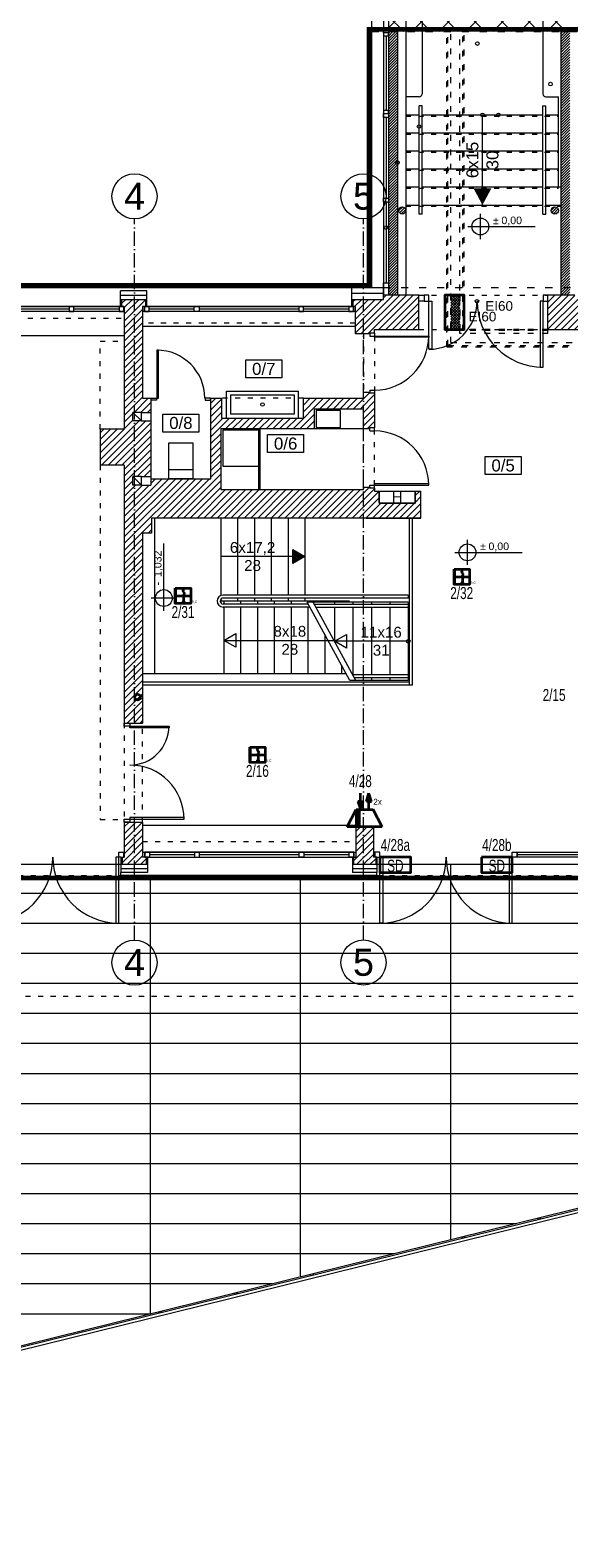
# Model space of a CAD drawing. Header units: millimetres. Extents: x 167773 to 185035, y -114105 to -66770.
# Tile 24 of 114: x 172533 to 173430, y -98207 to -95698. Entities that reach past the tile are written whole.
import ezdxf
from ezdxf.enums import TextEntityAlignment as Align

# ---------------------------------------------------------------- set-up
doc = ezdxf.new("R2010")
doc.units = ezdxf.units.MM
for name, pattern in [('ACAD_ISO03W100', [30, 12, -18]), ('ACAD_ISO10W100', [18, 12, -3, 0, -3]), ('CENTER2', [1.125, 0.75, -0.125, 0.125, -0.125]), ('DASHED', [0.75, 0.5, -0.25]), ('HIDDEN', [9.525, 6.35, -3.175])]:
    doc.linetypes.add(name, pattern=pattern)
doc.layers.get('0').update_dxf_attribs({"lineweight": 9})
for name, color, linetype, lineweight in [('!_ppoz', 24, 'Continuous', 9), ('!obudowa', 14, 'Continuous', 9), ('a-op_leader', 9, 'Continuous', 9), ('a-op_text', 7, 'Continuous', 9), ('a-osie', 20, 'ACAD_ISO10W100', 9), ('b-cienka', 9, 'Continuous', 9), ('b-drzwi', 6, 'Continuous', 9), ('b-działowe', 3, 'Continuous', 9), ('b-izolacja', 8, 'BATTING', 9), ('b-okna', 6, 'Continuous', 9), ('b-przerywana1', 9, 'ACAD_ISO03W100', 9), ('b-widokowa', 7, 'Continuous', 9), ('b-ściany', 2, 'Continuous', 9), ('c-meble', 5, 'Continuous', 9), ('c-wyposazenie', 5, 'Continuous', 9), ('c-wyposażenie', 5, 'Continuous', 9), ('El-koryta_puszki', 1, 'Continuous', 35), ('El_gniazda', 144, 'Continuous', 35), ('EL_Linia SSP', 240, 'Continuous', 35), ('h-hatch', 8, 'Continuous', 9), ('opis text', 7, 'Continuous', 9)]:
    doc.layers.add(name, color=color, linetype=linetype, lineweight=lineweight)
doc.layers.add('!zakres', color=7, linetype='ACAD_ISO03W100', lineweight=60, true_color=0x8a14ff)
doc.layers.add('x-revclouds', color=190, linetype='HIDDEN', lineweight=9, plot=False)
doc.styles.add('Arial', font='arial.ttf')
doc.styles.add('PPAB_100', font='arial.ttf', dxfattribs={"height": 18})
doc.styles.add('PPAB_50', font='arial.ttf', dxfattribs={"height": 8})
doc.linetypes.add('BATTING', pattern='A,0.0001,-0.1,[134,ltypeshp.shx,S=0.1,R=0,X=-0.1,Y=0],-0.2,[134,ltypeshp.shx,S=0.1,R=180,X=0.1,Y=0],-0.1', length=0.4001)
pattern_1 = [(45, (15000, 0), (-5.61266008, 5.61266008), [])]

# ---------------------------------------------------------------- blocks, each defined once
blk = doc.blocks.new('kotapozioma')
for p, q in [((49330.1, 104.4), (49330.1, 134.4)), ((49315.1, 119.4), (49395.1, 119.4))]:
    blk.add_line(p, q)
blk.add_circle((49330.1, 119.4), 10)
at = {"layer": 'opis text', "style": 'PPAB_50'}
for tag, p in [('ZNAK', (49345.1, 119.4)), ('WARTOSC', (49355.1, 119.4))]:
    blk.add_attdef(tag, text='', height=9, dxfattribs=at).set_placement(p, align=Align.BOTTOM_LEFT)
blk = doc.blocks.new('okno_')
at = {"layer": 'b-okna'}
for p, q in [((-166, -4), (-91, -4)), ((-83, -4), (83, -4)), ((91, -4), (166, -4))]:
    blk.add_line(p, q, dxfattribs=at)
for points in [[(-174, -8), (174, -8), (174, 0), (-174, 0)], [(-174, 0), (-166, 0), (-166, -8), (-174, -8)], [(-83, 0), (-91, 0), (-91, -8), (-83, -8)], [(83, 0), (91, 0), (91, -8), (83, -8)], [(166, 0), (174, 0), (174, -8), (166, -8)]]:
    blk.add_lwpolyline(points, close=True, dxfattribs=at)
blk = doc.blocks.new('A$C5690186C')
at = {"layer": 'EL_Linia SSP', "lineweight": 5}
h = blk.add_hatch(color=256, dxfattribs=at)
h.set_gradient(color1=(255, 0, 0), color2=(224, 0, 0), one_color=1, name='INVSPHERICAL')
h.paths.add_polyline_path([(-9.8, 0), (-9.8, 12.8), (-12.8, 12.8), (-12.8, 0)])
h.paths.add_polyline_path([(-9.8, -12.8), (-9.8, 0), (-12.8, 0), (-12.8, -12.8)])
at = {"layer": 'EL_Linia SSP'}
blk.add_hatch(color=256, dxfattribs=at).paths.add_polyline_path([(2, -9.8, 1), (0.1, -9.8, 1)])
for p, q in [((-12.8, 0), (12.8, 0)), ((1.1, -2.1), (1.1, -9.8))]:
    blk.add_line(p, q, dxfattribs=at)
at = {"layer": 'EL_Linia SSP', "color": 1, "linetype": 'Continuous'}
for p, q in [((-0.1, 8.5), (0.1, 9.4)), ((0.1, 7.7), (-0.1, 8.5)), ((0.1, 9.4), (0.7, 10.4)), ((0.6, 7), (0.1, 7.7)), ((1.4, 2.3), (0.4, 1.2)), ((0.7, 6.7), (0.6, 7)), ((0.7, 10.4), (1.8, 11.5)), ((1.1, 6.3), (0.7, 6.7)), ((1.1, 6.3), (1.4, 6)), ((1.4, 6), (1.6, 5.7)), ((2, 3.3), (1.4, 2.3)), ((1.6, 5.7), (2, 5)), ((2, 5), (2.2, 4.2)), ((2.2, 4.2), (2, 3.3))]:
    blk.add_line(p, q, dxfattribs=at)
at = {"layer": 'EL_Linia SSP'}
blk.add_lwpolyline([(-12.8, 12.8), (12.8, 12.8), (12.8, -12.8), (-12.8, -12.8)], close=True, dxfattribs=at)
blk.add_circle((1.1, -9.8), 0.938, dxfattribs=at)
at = {"layer": 'EL_Linia SSP', "color": 1}
blk.add_text('R,C', height=4, dxfattribs=at).set_placement((13.9, -11.8))
blk = doc.blocks.new('A$C1F793472')
at = {"layer": 'EL_Linia SSP'}
h = blk.add_hatch(color=256, dxfattribs=at)
h.set_gradient(color1=(255, 0, 0), color2=(255, 0, 0))
h.paths.add_polyline_path([(5.7, 21.3), (3.6, 28.2), (1.5, 21.3), (3.6, 21.3)])
h = blk.add_hatch(color=256, dxfattribs=at)
h.set_gradient(color1=(255, 0, 0), color2=(255, 0, 0))
h.paths.add_polyline_path([(-4.2, 0), (-4.2, 14.5), (-7.2, 14.5), (-7.2, 0)])
h = blk.add_hatch(color=1, dxfattribs=at)
h.set_gradient(color1=(255, 0, 0), color2=(255, 0, 0))
h.paths.add_polyline_path([(-3.6, 14.5), (-1.5, 21.3), (-3.6, 21.3)])
h.paths.add_polyline_path([(-3.6, 14.5), (-3.6, 21.3), (-5.7, 21.3)])
at = {"layer": 'EL_Linia SSP', "color": 1}
for p, q in [((-3.6, 21.3), (-3.6, 28.2)), ((1.5, 21.3), (3.6, 28.2)), ((5.7, 21.3), (3.6, 28.2)), ((-14.5, 0), (-7.2, 14.5)), ((-7.2, 14.5), (7.2, 14.5)), ((-7.2, 14.5), (-7.2, 0)), ((-3.6, 21.3), (-5.7, 21.3)), ((-5.7, 21.3), (-3.6, 14.5)), ((-4.2, 0), (-4.2, 14.5)), ((-3.6, 21.3), (-1.5, 21.3)), ((-1.5, 21.3), (-3.6, 14.5)), ((3.6, 21.3), (1.5, 21.3)), ((3.6, 14.5), (3.6, 21.3)), ((3.6, 21.3), (5.7, 21.3)), ((14.5, 0), (7.2, 14.5)), ((14.5, 0), (-14.5, 0))]:
    blk.add_line(p, q, dxfattribs=at)
at = {"layer": 'EL_Linia SSP', "color": 1, "linetype": 'CENTER2'}
blk.add_text('2x', height=5, dxfattribs=at).set_placement((7.2, 18.5))

msp = doc.modelspace()

# ---------------------------------------------------------------- hatches: boundary and pattern name
at = {"layer": '!_ppoz'}
h = msp.add_hatch(dxfattribs=at)
h.set_pattern_fill('ANSI31', color=256, style=0)
h.paths.add_polyline_path([(173129.4, -96138.9), (173144.4, -96138.9), (173144.4, -95700.4), (173129.4, -95700.4)])
h = msp.add_hatch(dxfattribs=at)
h.set_pattern_fill('ANSI31', color=256, style=0)
h.paths.add_polyline_path([(173416.4, -96138.9), (173431.4, -96138.9), (173431.4, -95700.4), (173416.4, -95700.4)])
at = {"layer": '!obudowa', "linetype": 'ACAD_ISO03W100', "ltscale": 0.8}
h = msp.add_hatch(dxfattribs=at)
h.set_pattern_fill('ANSI37', color=256, style=0)
h.paths.add_polyline_path([(173248.4, -96138.9), (173233.4, -96138.9), (173233.4, -96195.9), (173248.4, -96195.9)])
at = {"layer": 'b-cienka'}
h = msp.add_hatch(color=256, dxfattribs=at)
h.paths.add_polyline_path([(172990.2, -96574), (172990.4, -96573.9), (172970.5, -96562.4), (172970.5, -96574)])
h.paths.add_polyline_path([(172970.5, -96574), (172970.5, -96585.4), (172990.2, -96574)])
at = {"layer": 'h-hatch'}
h = msp.add_hatch(dxfattribs=at)
h.set_pattern_fill('NET', color=256, scale=10, angle=45, style=0)
h.paths.add_polyline_path([(173101.4, -95700.4), (173459.4, -95700.4), (173459.4, -92763.9), (173457.4, -92763.9), (173457.4, -92319.9), (173187.4, -92319.9), (173187.4, -92304.9), (173133.4, -92304.9), (173133.4, -92301.9), (171357.4, -92301.9), (171357.4, -92304.9), (171303.4, -92304.9), (171303.4, -94284.9), (173101.4, -94284.9)])
h = msp.add_hatch(dxfattribs=at)
h.set_pattern_fill('ANSI31', color=256, style=0)
h.set_pattern_definition([(45, (15004, 0), (-2.24506403, 2.24506403), [])])
h.paths.add_polyline_path([(173146.4, -95997.9, 1), (173158.4, -95997.9, 1)])
h = msp.add_hatch(dxfattribs=at)
h.set_pattern_fill('ANSI31', color=256, style=0)
h.set_pattern_definition([(45, (15001, 0), (-2.24506403, 2.24506403), [])])
h.paths.add_polyline_path([(173400.4, -95997.9, 1), (173412.4, -95997.9, 1)])
h = msp.add_hatch(dxfattribs=at)
h.set_pattern_fill('ANSI31', color=256, scale=2.5, style=0)
h.set_pattern_definition(pattern_1)
h.paths.add_polyline_path([(173179.9, -96138.9), (173121.4, -96138.9), (173121.4, -96145.9), (173070.4, -96145.9), (173070.4, -96157.9), (173071.4, -96157.9), (173074.4, -96157.9), (173074.4, -96203.4), (173098.4, -96203.4), (173098.4, -96201.9), (173106.4, -96201.9), (173106.4, -96195.9), (173179.9, -96195.9)])
h = msp.add_hatch(dxfattribs=at)
h.set_pattern_fill('ANSI31', color=256, scale=2.5, style=0)
h.set_pattern_definition(pattern_1)
h.paths.add_polyline_path([(173487.4, -96157.9), (173491.4, -96157.9), (173491.4, -96145.9), (173439.4, -96145.9), (173439.4, -96138.9), (173394.9, -96138.9), (173394.9, -96195.9), (173455.4, -96195.9), (173455.4, -96815.9), (173548.9, -96815.9, 0.468375), (173554.9, -96810.6), (173554.9, -96796.9), (173574.9, -96796.9), (173574.9, -96768.9), (173521.9, -96768.9), (173521.9, -96776.9), (173521.9, -96790.9), (173507.9, -96790.9), (173507.9, -96776.9), (173507.9, -96768.9), (173487.4, -96768.9)])
h = msp.add_hatch(dxfattribs=at)
h.set_pattern_fill('ANSI31', color=256, scale=2.5, style=0)
h.set_pattern_definition(pattern_1)
h.paths.add_polyline_path([(173113.9, -96464.9), (173106.4, -96464.9), (173106.4, -96459.9), (173098.4, -96459.9), (173098.4, -96458.4), (173087.9, -96458.4), (173087.9, -96462.4), (172850.4, -96462.4), (172850.4, -96361.4), (173005.9, -96361.4), (173005.9, -96328.4), (173087.9, -96328.4), (173087.9, -96361.4), (173098.4, -96361.4), (173098.4, -96359.9), (173106.4, -96359.9), (173106.4, -96301.9), (173098.4, -96301.9), (173098.4, -96300.4), (173087.9, -96300.4), (173087.9, -96310.4), (172987.9, -96310.4), (172987.9, -96343.4), (172851.9, -96343.4), (172851.9, -96310.4), (172833.9, -96310.4), (172833.9, -96444.4), (172733.9, -96444.4), (172733.9, -96454.9), (172718.4, -96454.9), (172704.4, -96454.9), (172704.4, -96440.9), (172718.4, -96440.9), (172733.9, -96440.9), (172733.9, -96347.9), (172718.4, -96347.9), (172704.4, -96347.9), (172704.4, -96333.9), (172718.4, -96333.9), (172733.9, -96333.9), (172733.9, -96327.4), (172733.9, -96310.4), (172720.4, -96310.4), (172720.4, -96157.9), (172725.4, -96157.9), (172725.4, -96145.9), (172685.4, -96145.9), (172685.4, -96157.9), (172689.9, -96157.9), (172689.9, -96361.9), (172649.9, -96361.9), (172649.9, -96421.9), (172689.9, -96421.9), (172689.9, -96850.9), (172720.4, -96850.9), (172720.4, -96534.9), (172735.4, -96534.9), (172735.4, -96509.9), (173183.4, -96509.9), (173183.4, -96464.9), (173173.9, -96464.9), (173173.9, -96484.9), (173113.9, -96484.9)])
h = msp.add_hatch(dxfattribs=at)
h.set_pattern_fill('ANSI31', color=256, scale=2.5, style=0)
h.set_pattern_definition(pattern_1)
h.paths.add_polyline_path([(172720.4, -97015.9), (172689.9, -97015.9), (172689.9, -97073.9), (172686.4, -97073.9), (172686.4, -97085.9), (172726.4, -97085.9), (172726.4, -97073.9), (172720.4, -97073.9)])
h = msp.add_hatch(dxfattribs=at)
h.set_pattern_fill('ANSI31', color=256, scale=2.5, style=0)
h.set_pattern_definition(pattern_1)
h.paths.add_polyline_path([(173104.4, -97023.9), (173075.4, -97023.9), (173075.4, -97073.9), (173071.4, -97073.9), (173071.4, -97085.9), (173108.4, -97085.9), (173108.4, -97073.9), (173104.4, -97073.9)])

# ---------------------------------------------------------------- linework, layer by layer
at = {"layer": '!_ppoz'}
for p, q in [((173144.4, -95700.4), (173129.4, -95700.4)), ((173129.4, -95700.4), (173144.4, -95700.4)), ((173144.4, -95700.4), (173144.4, -96138.9)), ((173416.4, -95700.4), (173429.4, -95700.4)), ((173431.4, -95700.4), (173416.4, -95700.4)), ((173416.4, -95700.4), (173416.4, -96138.9)), ((173129.4, -95726.9), (173129.4, -96138.9))]:
    msp.add_line(p, q, dxfattribs=at)
at = {"layer": '!_ppoz', "linetype": 'ACAD_ISO03W100'}
msp.add_lwpolyline([(173462.4, -96126.9), (173101.4, -96126.9), (173101.4, -95700.4), (173462.4, -95700.4)], close=True, dxfattribs=at)
at = {"layer": '!_ppoz'}
for points in [[(173179.9, -96138.9), (173188.9, -96138.9), (173188.9, -96148.9), (173179.9, -96148.9)], [(173188.9, -96148.9), (173196.9, -96148.9), (173196.9, -96138.9), (173188.9, -96138.9)], [(173386.9, -96148.9), (173394.9, -96148.9), (173394.9, -96138.9), (173386.9, -96138.9)], [(173196.9, -96148.9), (173201.9, -96148.9), (173201.9, -96228.9), (173196.9, -96228.9)], [(173386.9, -96148.9), (173381.9, -96148.9), (173381.9, -96258.9), (173386.9, -96258.9)]]:
    msp.add_lwpolyline(points, close=True, dxfattribs=at)
msp.add_lwpolyline([(173173.9, -96484.9), (173113.9, -96484.9), (173113.9, -96464.9), (173173.9, -96464.9), (173173.9, -96484.9)], dxfattribs=at)
for centre, radius, start, end in [((173197, -96149), 79.9, 269.9819, 0.0759), ((173387.1, -96148.7), 110.2, 180.1029, 269.8971)]:
    msp.add_arc(centre, radius, start, end, dxfattribs=at)
at = {"layer": '!obudowa', "linetype": 'ACAD_ISO03W100', "ltscale": 0.8}
for p, q in [((173226.4, -96224.9), (173226.4, -95700.4)), ((173228.4, -96222.9), (173228.4, -95700.4)), ((173233.4, -96217.9), (173233.4, -95700.4)), ((173248.4, -96202.9), (173248.4, -95700.4)), ((173253.4, -96197.9), (173253.4, -95700.4)), ((173255.4, -96195.9), (173255.4, -95700.4)), ((173233.4, -96217.9), (173440.4, -96217.9)), ((173394.9, -96202.9), (173248.4, -96202.9)), ((173394.9, -96197.9), (173253.4, -96197.9)), ((173394.9, -96195.9), (173255.4, -96195.9)), ((173394.9, -96202.9), (173394.9, -96195.3)), ((173226.4, -96224.9), (173433.4, -96224.9)), ((173228.4, -96222.9), (173435.4, -96222.9))]:
    msp.add_line(p, q, dxfattribs=at)
msp.add_lwpolyline([(173233.4, -96138.9), (173248.4, -96138.9), (173248.4, -96195.9), (173233.4, -96195.9)], close=True, dxfattribs=at)
at = {"layer": '!zakres', "linetype": 'DASHED', "ltscale": 60, "const_width": 8, "flags": 128}
msp.add_lwpolyline([(173461.4, -95696.4), (173461.4, -96122.9), (176925.4, -96122.9), (176925.4, -96135.9), (176933.3, -96135.9), (177842.5, -92664.9), (177043.7, -92664.9), (177043.7, -92678.9), (176845.7, -92678.9), (176845.7, -92312.9), (176962.2, -92312.9), (177065.9, -91184.9), (176998.5, -91184.9), (176866.5, -90353.9), (178159.6, -90119.2), (178172.7, -90191.4), (177992.7, -90224.1), (177992.7, -91112.9), (178170.8, -91112.9), (178170.8, -91184.9), (178027.7, -91184.9), (178027.7, -92300.9), (178926.3, -92300.9), (179123, -91184.9), (179078.5, -91184.9), (178946.6, -90354.6), (180247, -90118.6), (180260.2, -90191.4), (180076.7, -90224.7), (180076.7, -91111.9), (180258.9, -91111.9), (180258.9, -91184.9), (180085.7, -91184.9), (180085.7, -92314.9), (181098.7, -92314.9), (181098.7, -93814.9), (181288.7, -93814.9), (181288.7, -93889.9), (181113.7, -93889.9), (181113.7, -94778.3), (181290, -94812), (181276.2, -94884.7), (179973, -94635.8), (180113.6, -93814.9), (180166.1, -93814.9), (180023.3, -92689.9), (179115.7, -92689.9), (179115.7, -93812.9), (179291.3, -93812.9), (179291.3, -93886.9), (179100.7, -93886.9), (179100.7, -94775.5), (179292.7, -94812.1), (179278.9, -94884.7), (178061.4, -94653.3), (178061.4, -94643.1), (178059.4, -94642.7), (178059.4, -96122.9), (179277.4, -96122.9), (179277.4, -96164.9), (179411.4, -96164.9), (179411.4, -97068.9), (179277.4, -97068.9), (179277.4, -97108.9), (178099.4, -97108.9), (178099.4, -97210.9), (178144.3, -97210.9), (178280.1, -98045.8), (178207.1, -98057.7), (178139.1, -97639.9), (177334.4, -97639.9), (177334.4, -97850.9), (175761.4, -97850.9), (175761.4, -98202.9), (175682.4, -98202.9), (175682.4, -97194.9), (175737.4, -97194.9), (175737.4, -97108.9), (170991.9, -97108.9), (170991.9, -97149.9), (170858.4, -97149.9), (170858.4, -96661.4), (170985.4, -96661.4), (170985.4, -96196.9), (170958.4, -96196.9), (170958.4, -96122.9), (171260.4, -96122.9), (171260.4, -96010.9), (171512.4, -96010.9), (171512.4, -96122.9), (173097.4, -96122.9), (173097.4, -95696.4), (173462.4, -95696.4)], dxfattribs=at)
at = {"layer": 'a-op_leader'}
for centre in [(173277.4, -95720.2), (173399.1, -95787.6), (173312.4, -95838.9), (173180.4, -95858.2), (173144.4, -95918.4), (173125.4, -96026.4), (173276.9, -96149.1)]:
    msp.add_circle(centre, 3, dxfattribs=at)
at = {"layer": 'a-op_text', "ltscale": 0.5}
for points in [[(172892, -96276.7), (172892, -96246.7), (172952, -96246.7), (172952, -96276.7)], [(172754.1, -96366.7), (172754.1, -96336.7), (172814.1, -96336.7), (172814.1, -96366.7)], [(172928.4, -96401), (172928.4, -96371), (172988.4, -96371), (172988.4, -96401)], [(173290.3, -96437.4), (173290.3, -96407.4), (173350.3, -96407.4), (173350.3, -96437.4)]]:
    msp.add_lwpolyline(points, close=True, dxfattribs=at)
at = {"layer": 'a-osie', "ltscale": 2}
for p, q in [((172706.9, -97212.1), (172706.9, -96011.9)), ((173087.9, -97211.9), (173087.9, -96011.9))]:
    msp.add_line(p, q, dxfattribs=at)
at = {"layer": 'a-osie', "linetype": 'Continuous'}
for centre in [(172706.9, -95974.4), (173087.9, -95974.4), (172706.9, -97249.6), (173087.9, -97249.4)]:
    msp.add_circle(centre, 37.5, dxfattribs=at)
at = {"layer": 'b-cienka'}
for p, q in [((173285.9, -95988.9), (173285.9, -95838.9)), ((172990.4, -96573.9), (172850.4, -96573.9)), ((172855.4, -96713.4), (173038.8, -96713.4)), ((173162.4, -96714.9), (173039.6, -96714.9)), ((172345.4, -97085.9), (172684.4, -97085.9)), ((173110.4, -97085.9), (173452.4, -97085.9))]:
    msp.add_line(p, q, dxfattribs=at)
msp.add_lwpolyline([(173285.9, -95988.9, 0, 30, 0), (173285.9, -95960.9, 30, 30, 0)], format="xyseb", dxfattribs=at)
for points in [[(172970.5, -96585.4), (172970.5, -96562.4), (172990.4, -96573.9)], [(172875.4, -96701.9), (172875.4, -96724.9), (172855.4, -96713.4)], [(173059.6, -96703.4), (173059.6, -96726.4), (173039.6, -96714.9)]]:
    msp.add_lwpolyline(points, close=True, dxfattribs=at)
for centre in [(173285.9, -95838.9), (173162.4, -96714.9)]:
    msp.add_circle(centre, 3, dxfattribs=at)
at = {"layer": 'b-drzwi'}
for p, q in [((173098.4, -96201.9), (173098.4, -96206.9)), ((173098.4, -96206.9), (173106.4, -96206.9)), ((173106.4, -96201.9), (173106.4, -96206.9)), ((173098.4, -96296.9), (173106.4, -96296.9)), ((173098.4, -96296.9), (173098.4, -96301.9)), ((173106.4, -96296.9), (173106.4, -96301.9)), ((173098.4, -96364.9), (173098.4, -96359.9)), ((173098.4, -96364.9), (173106.4, -96364.9)), ((173106.4, -96364.9), (173106.4, -96359.9)), ((173098.4, -96459.9), (173098.4, -96454.9)), ((173098.4, -96454.9), (173106.4, -96454.9)), ((173106.4, -96459.9), (173106.4, -96454.9))]:
    msp.add_line(p, q, dxfattribs=at)
for points in [[(173196.4, -96208.9), (173106.4, -96208.9), (173106.4, -96206.9), (173196.4, -96206.9)], [(172743.9, -96230.4), (172743.9, -96310.4), (172746.9, -96310.4), (172746.9, -96230.4)], [(172743.4, -96313.4), (172734.4, -96313.4), (172734.4, -96310.4), (172743.4, -96310.4)], [(172824.4, -96313.4), (172833.4, -96313.4), (172833.4, -96310.4), (172824.4, -96310.4)], [(173196.4, -96452.9), (173106.4, -96452.9), (173106.4, -96454.9), (173196.4, -96454.9)], [(172689.9, -96850.9), (172699.4, -96850.9), (172699.4, -96855.9), (172689.9, -96855.9)], [(172699.4, -96855.9), (172764.4, -96855.9), (172764.4, -96858.9), (172699.4, -96858.9)], [(172689.9, -97010.9), (172699.4, -97010.9), (172699.4, -97015.9), (172689.9, -97015.9)], [(172699.4, -97010.9), (172789.4, -97010.9), (172789.4, -97007.9), (172699.4, -97007.9)]]:
    msp.add_lwpolyline(points, close=True, dxfattribs=at)
for centre, radius, start, end in [((173106.4, -96206.9), 90, 270, 0), ((172743.9, -96310.4), 80, 0, 90), ((173106.4, -96454.9), 90, 0, 90), ((172699.4, -96855.9), 65, 270, 0), ((172699.4, -97010.9), 90, 0, 90)]:
    msp.add_arc(centre, radius, start, end, dxfattribs=at)
at = {"layer": 'b-działowe', "ltscale": 0.5}
for points in [[(173378, -97675.3), (173378.4, -97676.9), (173383.2, -97675.7), (173382.8, -97674.1)], [(173251.8, -97706.5), (173252.2, -97708), (173257, -97706.8), (173256.6, -97705.3)], [(172999.3, -97768.8), (172999.7, -97770.3), (173004.6, -97769.1), (173004.2, -97767.6)], [(172873.1, -97799.9), (172873.5, -97801.5), (172878.4, -97800.3), (172878, -97798.7)], [(172746.9, -97831.1), (172747.3, -97832.6), (172752.2, -97831.4), (172751.8, -97829.9)]]:
    msp.add_lwpolyline(points, dxfattribs=at)
at = {"layer": 'b-izolacja', "ltscale": 16}
for p, q in [((172683.4, -96138.9), (172727.4, -96138.9)), ((172684.4, -97092.9), (172728.4, -97092.9)), ((173069.4, -97092.9), (173110.4, -97092.9))]:
    msp.add_line(p, q, dxfattribs=at)
at = {"layer": 'b-izolacja', "ltscale": 22}
msp.add_line((173121.4, -96136.4), (173068.4, -96136.4), dxfattribs=at)
at = {"layer": 'b-izolacja', "ltscale": 2}
for p, q in [((172684.4, -96145.9), (172684.4, -96157.9)), ((172726.4, -96145.9), (172726.4, -96157.9)), ((173069.4, -96145.9), (173069.4, -96157.9)), ((172685.4, -97073.9), (172685.4, -97085.9)), ((172727.4, -97073.9), (172727.4, -97085.9)), ((173070.4, -97073.9), (173070.4, -97085.9)), ((173109.4, -97073.9), (173109.4, -97085.9))]:
    msp.add_line(p, q, dxfattribs=at)
at = {"layer": 'b-okna'}
for p, q in [((173121.4, -94284.9), (173121.4, -96126.9)), ((173129.4, -94270.9), (173129.4, -96138.9)), ((173125.4, -95707.4), (173125.4, -95831.4)), ((173125.4, -95843.4), (173125.4, -95977.4)), ((173125.4, -95984.4), (173125.4, -96118.4)), ((172689.9, -96165.9), (172340.4, -96165.9)), ((172683.4, -96157.9), (172346.4, -96157.9)), ((173074.4, -96165.9), (172720.4, -96165.9)), ((173068.4, -96157.9), (172727.4, -96157.9)), ((172680.9, -97073.9), (172680.9, -97065.9)), ((172680.9, -97065.9), (172689.9, -97065.9)), ((172688.9, -97073.9), (172688.9, -97065.9)), ((172720.4, -97065.9), (173075.4, -97065.9)), ((173115.4, -97065.9), (173104.4, -97065.9)), ((173107.4, -97073.9), (173107.4, -97065.9)), ((173115.4, -97073.9), (173115.4, -97065.9)), ((173343.4, -97069.9), (173447.4, -97069.9)), ((172684.4, -97073.9), (172680.9, -97073.9)), ((172728.4, -97073.9), (173069.4, -97073.9)), ((173110.4, -97073.9), (173115.4, -97073.9))]:
    msp.add_line(p, q, dxfattribs=at)
for points in [[(173129.4, -95695.4), (173129.4, -95702.4), (173121.4, -95702.4), (173121.4, -95695.4)], [(173121.4, -95702.4), (173121.4, -95707.4), (173129.4, -95707.4), (173129.4, -95702.4)], [(173121.4, -95831.4), (173121.4, -95836.4), (173129.4, -95836.4), (173129.4, -95831.4)], [(173129.4, -95836.4), (173129.4, -95843.4), (173121.4, -95843.4), (173121.4, -95836.4)], [(173129.4, -95977.4), (173129.4, -95984.4), (173121.4, -95984.4), (173121.4, -95977.4)], [(173129.4, -96118.4), (173129.4, -96138.9), (173121.4, -96138.9), (173121.4, -96118.4)], [(173343.4, -97073.9), (173335.4, -97073.9), (173335.4, -97065.9), (173343.4, -97065.9)], [(173343.4, -97065.9), (173447.4, -97065.9), (173447.4, -97073.9), (173343.4, -97073.9)], [(172680.9, -97073.9), (172675.9, -97073.9), (172675.9, -97183.9), (172680.9, -97183.9)], [(173115.4, -97073.9), (173120.4, -97073.9), (173120.4, -97183.9), (173115.4, -97183.9)], [(173335.4, -97073.9), (173330.4, -97073.9), (173330.4, -97183.9), (173335.4, -97183.9)]]:
    msp.add_lwpolyline(points, close=True, dxfattribs=at)
for centre, start, end in [((172460.9, -97073.9), 270, 0), ((172680.9, -97073.9), 180, 270), ((173115.4, -97073.9), 270, 0), ((173335.4, -97073.9), 180, 270)]:
    msp.add_arc(centre, 110, start, end, dxfattribs=at)
at = {"layer": 'b-przerywana1', "ltscale": 0.7}
for p, q in [((173158.4, -95840.9), (173412.4, -95840.9)), ((173158.4, -95870.9), (173412.4, -95870.9)), ((173158.4, -95900.9), (173412.4, -95900.9)), ((173158.4, -95930.9), (173412.4, -95930.9)), ((173158.4, -95960.9), (173412.4, -95960.9)), ((173158.4, -95990.9), (173416.4, -95990.9)), ((173179.9, -96138.9), (173394.9, -96138.9)), ((172340.4, -96177.4), (172689.4, -96177.4)), ((173074.4, -96185.4), (172720.4, -96185.4)), ((172649.9, -96215.4), (172689.9, -96215.4)), ((172649.9, -96361.9), (172649.9, -96215.4)), ((173087.9, -96203.4), (173087.9, -96300.4)), ((173106.4, -96206.9), (173106.4, -96296.9)), ((173179.9, -96195.9), (173394.9, -96195.9)), ((172987.9, -96310.4), (172851.9, -96310.4)), ((173087.9, -96458.4), (173087.9, -96361.4)), ((173106.4, -96454.9), (173106.4, -96364.9)), ((172649.9, -96421.9), (172649.9, -97011.4)), ((173164.4, -96787.9), (173164.4, -96782.9)), ((172689.9, -96850.9), (172689.9, -97015.9)), ((172720.4, -97015.9), (172720.4, -96850.9)), ((172720.4, -97015.9), (172720.4, -96850.9)), ((172649.9, -97011.4), (172689.9, -97011.4)), ((172720.4, -97047.9), (173075.4, -97047.9)), ((172345.4, -97104.9), (172684.4, -97104.9)), ((173110.4, -97104.9), (173452.4, -97104.9))]:
    msp.add_line(p, q, dxfattribs=at)
msp.add_lwpolyline([(173478.8, -97085.9), (173478.8, -97305.9), (172315.2, -97305.9), (172315.2, -97085.9)], dxfattribs=at)
at = {"layer": 'b-widokowa'}
for p, q in [((173386.4, -92863.9), (173386.4, -95803.9)), ((173101.4, -94284.9), (173101.4, -96126.9)), ((173158.4, -94270.9), (173158.4, -96138.9)), ((173185.4, -94275.9), (173185.4, -95803.9)), ((173180.4, -95808.9), (173158.4, -95808.9)), ((173391.4, -95808.9), (173412.4, -95808.9)), ((173412.4, -95958.9), (173412.4, -95808.9)), ((173158.4, -95838.9), (173180.4, -95838.9)), ((173180.4, -96003.9), (173180.4, -95823.9)), ((173185.4, -95823.9), (173180.4, -95823.9)), ((173185.4, -96003.9), (173185.4, -95823.9)), ((173185.4, -95838.9), (173386.4, -95838.9)), ((173386.4, -96003.9), (173386.4, -95823.9)), ((173386.4, -95823.9), (173391.4, -95823.9)), ((173391.4, -96003.9), (173391.4, -95823.9)), ((173391.4, -95838.9), (173412.4, -95838.9)), ((173158.4, -95868.9), (173180.4, -95868.9)), ((173185.4, -95868.9), (173386.4, -95868.9)), ((173391.4, -95868.9), (173412.4, -95868.9)), ((173158.4, -95898.9), (173180.4, -95898.9)), ((173185.4, -95898.9), (173386.4, -95898.9)), ((173391.4, -95898.9), (173412.4, -95898.9)), ((173158.4, -95928.9), (173180.4, -95928.9)), ((173185.4, -95928.9), (173386.4, -95928.9)), ((173391.4, -95928.9), (173412.4, -95928.9)), ((173158.4, -95958.9), (173180.4, -95958.9)), ((173185.4, -95958.9), (173386.4, -95958.9)), ((173391.4, -95958.9), (173412.4, -95958.9)), ((173412.4, -95958.9), (173416.4, -95958.9)), ((173158.4, -95988.9), (173180.4, -95988.9)), ((173185.4, -95988.9), (173386.4, -95988.9)), ((173391.4, -95988.9), (173416.4, -95988.9)), ((173185.4, -96003.9), (173180.4, -96003.9)), ((173386.4, -96003.9), (173391.4, -96003.9)), ((173068.4, -96126.9), (171577.9, -96126.9)), ((173121.4, -96145.9), (173121.4, -96138.9)), ((172683.4, -96145.9), (172727.4, -96145.9)), ((172685.4, -96145.9), (172685.4, -96157.9)), ((172725.4, -96145.9), (172725.4, -96157.9)), ((173068.4, -96145.9), (173121.4, -96145.9)), ((173070.4, -96145.9), (173070.4, -96157.9)), ((172689.9, -96206.4), (172340.4, -96206.4)), ((172740.4, -96509.9), (172740.4, -96768.9)), ((172850.4, -96509.9), (172850.4, -96638.1)), ((172850.4, -96509.9), (172850.4, -96638.7)), ((172878.4, -96509.9), (172878.4, -96637.9)), ((172906.4, -96509.9), (172906.4, -96637.9)), ((172934.4, -96509.9), (172934.4, -96637.9)), ((172962.4, -96509.9), (172962.4, -96637.9)), ((172990.4, -96509.9), (172990.4, -96637.9)), ((173164.4, -96787.9), (173164.4, -96509.9)), ((173169.4, -96787.9), (173169.4, -96509.9)), ((172850.4, -96644.9), (172850.4, -96647.9)), ((173162.4, -96637.9), (172854.4, -96637.9)), ((173162.4, -96642.9), (172854.4, -96642.9)), ((172878.4, -96642.9), (172878.4, -96647.9)), ((172906.4, -96642.9), (172906.4, -96647.9)), ((172934.4, -96642.9), (172934.4, -96647.9)), ((172962.4, -96642.9), (172962.4, -96647.9)), ((172990.4, -96642.9), (172990.4, -96647.9)), ((173162.4, -96637.9), (173162.4, -96642.9)), ((172844.4, -96647.9), (172844.4, -96647.9)), ((173064.4, -96647.9), (172850.4, -96647.9)), ((172995.7, -96652.9), (172854.4, -96652.9)), ((172998.4, -96657.9), (172854.4, -96657.9)), ((172855.4, -96647.9), (172855.4, -96652.9)), ((172855.4, -96657.9), (172855.4, -96768.9)), ((172883.4, -96647.9), (172883.4, -96652.9)), ((172883.4, -96657.9), (172883.4, -96768.9)), ((172911.4, -96647.9), (172911.4, -96652.9)), ((172911.4, -96657.9), (172911.4, -96768.9)), ((172939.4, -96647.9), (172939.4, -96652.9)), ((172939.4, -96657.9), (172939.4, -96768.9)), ((172967.4, -96647.9), (172967.4, -96652.9)), ((172967.4, -96657.9), (172967.4, -96768.9)), ((173162.4, -96649.9), (172994, -96649.9)), ((172995.4, -96647.9), (172995.4, -96649.9)), ((172995.4, -96657.9), (172995.4, -96768.9)), ((173162.4, -96653.9), (173006.2, -96653.9)), ((173162.4, -96658.9), (173008.9, -96658.9)), ((173039.6, -96649.9), (173039.6, -96653.9)), ((173039.6, -96658.9), (173039.6, -96714.9)), ((173064.4, -96649.9), (173064.4, -96647.9)), ((173070.3, -96649.9), (173070.3, -96653.9)), ((173070.3, -96658.9), (173070.3, -96770.9)), ((173101, -96649.9), (173101, -96653.9)), ((173101, -96658.9), (173101, -96770.9)), ((173131.7, -96649.9), (173131.7, -96653.9)), ((173131.7, -96658.9), (173131.7, -96770.9)), ((173162.4, -96649.9), (173162.4, -96779.9)), ((173023.4, -96703.6), (173023.4, -96768.9)), ((173059.2, -96768.9), (172720.4, -96768.9)), ((173051.4, -96754.7), (173051.4, -96768.9)), ((173162.4, -96770.9), (173070.3, -96770.9)), ((173164.4, -96782.9), (172720.4, -96782.9)), ((173169.4, -96787.9), (172720.4, -96787.9)), ((173162.4, -96779.9), (173065.3, -96779.9)), ((173162.4, -96775.9), (173073.1, -96775.9)), ((173101, -96775.9), (173101, -96779.9)), ((173131.7, -96775.9), (173131.7, -96779.9)), ((172720.4, -97020.9), (173075.4, -97020.9)), ((173075.4, -97023.9), (173075.4, -97020.9)), ((172684.4, -97085.9), (172728.4, -97085.9)), ((172686.4, -97073.9), (172686.4, -97085.9)), ((172726.4, -97073.9), (172726.4, -97085.9)), ((173069.4, -97085.9), (173110.4, -97085.9)), ((173071.4, -97073.9), (173071.4, -97085.9)), ((173108.4, -97073.9), (173108.4, -97085.9)), ((172684.4, -97104.9), (172684.4, -97099.9)), ((173110.4, -97104.9), (172684.4, -97104.9)), ((173110.4, -97104.9), (173110.4, -97099.9)), ((173641.8, -97610.2), (171730.7, -98081.9))]:
    msp.add_line(p, q, dxfattribs=at)
at = {"layer": 'b-widokowa', "ltscale": 0.5}
for p, q in [((173074.4, -96190.9), (172720.4, -96190.9)), ((172704.4, -96333.9), (172718.4, -96347.9)), ((172718.4, -96347.9), (172718.4, -96333.9)), ((172733.9, -96333.9), (172733.9, -96347.9)), ((172704.4, -96440.9), (172718.4, -96454.9)), ((172718.4, -96454.9), (172718.4, -96440.9)), ((172733.9, -96440.9), (172733.9, -96454.9))]:
    msp.add_line(p, q, dxfattribs=at)
at = {"layer": 'b-widokowa'}
for points in [[(171482.8, -97104.9), (171725.9, -98089.9), (173649.8, -97615.1), (173575.9, -97315.9)], [(171488, -97104.9), (171729.6, -98083.8), (173643.7, -97611.4), (173572, -97320.9)]]:
    msp.add_lwpolyline(points, dxfattribs=at)
for centre, radius, start, end in [((173180.4, -95803.9), 5, 270, 0), ((173391.4, -95803.9), 5, 180, 270), ((172854.4, -96647.9), 10, 90, 180), ((172854.4, -96647.9), 5, 90, 180), ((172854.4, -96647.9), 10, 180, 270), ((172854.4, -96647.9), 5, 180, 270)]:
    msp.add_arc(centre, radius, start, end, dxfattribs=at)
at = {"layer": 'b-ściany'}
for p, q in [((172683.4, -96157.9), (172683.4, -96131.9)), ((172727.4, -96131.9), (172683.4, -96131.9)), ((172683.4, -96157.9), (172683.4, -96131.9)), ((172727.4, -96157.9), (172727.4, -96131.9)), ((173121.4, -96126.9), (173068.4, -96126.9)), ((173068.4, -96157.9), (173068.4, -96126.9)), ((173121.4, -96126.9), (173121.4, -96138.9)), ((173179.9, -96138.9), (173121.4, -96138.9)), ((173179.9, -96195.9), (173179.9, -96138.9)), ((173439.4, -96138.9), (173394.9, -96138.9)), ((173394.9, -96195.9), (173394.9, -96138.9)), ((172683.4, -96157.9), (172689.4, -96157.9)), ((172683.4, -96157.9), (172689.9, -96157.9)), ((172689.9, -96157.9), (172689.9, -96361.9)), ((172727.4, -96157.9), (172720.4, -96157.9)), ((173098.4, -96203.4), (173098.4, -96201.9)), ((173394.9, -96195.9), (173455.4, -96195.9)), ((173098.4, -96300.4), (173098.4, -96301.9)), ((172689.9, -96361.9), (172649.9, -96361.9)), ((172649.9, -96361.9), (172649.9, -96421.9)), ((173098.4, -96361.4), (173098.4, -96359.9)), ((172689.9, -96421.9), (172649.9, -96421.9)), ((172689.9, -96421.9), (172689.9, -96850.9)), ((173098.4, -96458.4), (173098.4, -96459.9)), ((173183.4, -96509.9), (173183.4, -96464.9)), ((173183.4, -96509.9), (172735.4, -96509.9)), ((172735.4, -96509.9), (172735.4, -96534.9)), ((173092.4, -96509.9), (173183.4, -96509.9)), ((172720.4, -96534.9), (172720.4, -96850.9)), ((172735.4, -96534.9), (172720.4, -96534.9)), ((172689.9, -96850.9), (172720.4, -96850.9)), ((172689.9, -97015.9), (172689.9, -97073.9)), ((172689.9, -97015.9), (172720.4, -97015.9)), ((172720.4, -97015.9), (172720.4, -97073.9)), ((173075.4, -97023.9), (173075.4, -97073.9)), ((173075.4, -97023.9), (173104.4, -97023.9)), ((173104.4, -97023.9), (173104.4, -97073.9)), ((172684.4, -97073.9), (172689.9, -97073.9)), ((172684.4, -97073.9), (172684.4, -97099.9)), ((172728.4, -97073.9), (172720.4, -97073.9)), ((172728.4, -97073.9), (172728.4, -97099.9)), ((173069.4, -97073.9), (173075.4, -97073.9)), ((173069.4, -97073.9), (173069.4, -97099.9)), ((173110.4, -97073.9), (173104.4, -97073.9)), ((173110.4, -97073.9), (173110.4, -97099.9)), ((172728.4, -97099.9), (172684.4, -97099.9)), ((173110.4, -97099.9), (173069.4, -97099.9))]:
    msp.add_line(p, q, dxfattribs=at)
at = {"layer": 'b-ściany', "ltscale": 0.5}
for p, q in [((172720.4, -96157.9), (172720.4, -96310.4)), ((173074.4, -96157.9), (173068.4, -96157.9)), ((173074.4, -96203.4), (173074.4, -96157.9)), ((173098.4, -96203.4), (173074.4, -96203.4)), ((173106.4, -96201.9), (173098.4, -96201.9)), ((173106.4, -96195.9), (173179.9, -96195.9)), ((173106.4, -96201.9), (173106.4, -96195.9)), ((172720.4, -96310.4), (172733.9, -96310.4)), ((172733.9, -96310.4), (172733.9, -96327.4)), ((172833.9, -96444.4), (172833.9, -96310.4)), ((172833.9, -96310.4), (172851.9, -96310.4)), ((172851.9, -96310.4), (172851.9, -96343.4)), ((172987.9, -96343.4), (172987.9, -96310.4)), ((172987.9, -96310.4), (173087.9, -96310.4)), ((173087.9, -96310.4), (173087.9, -96300.4)), ((173087.9, -96300.4), (173098.4, -96300.4)), ((173106.4, -96301.9), (173098.4, -96301.9)), ((173106.4, -96301.9), (173106.4, -96359.9)), ((172718.4, -96333.9), (172704.4, -96333.9)), ((172704.4, -96347.9), (172704.4, -96333.9)), ((172718.4, -96333.9), (172733.9, -96333.9)), ((172733.9, -96327.4), (172733.9, -96327.4)), ((172733.9, -96327.4), (172733.9, -96333.9)), ((172851.9, -96343.4), (172987.9, -96343.4)), ((173087.9, -96328.4), (173005.9, -96328.4)), ((173005.9, -96328.4), (173005.9, -96361.4)), ((173087.9, -96361.4), (173087.9, -96328.4)), ((172718.4, -96347.9), (172704.4, -96347.9)), ((172718.4, -96347.9), (172733.9, -96347.9)), ((172733.9, -96347.9), (172733.9, -96444.4)), ((173005.9, -96361.4), (172850.4, -96361.4)), ((172850.4, -96361.4), (172850.4, -96462.4)), ((173098.4, -96361.4), (173087.9, -96361.4)), ((173106.4, -96359.9), (173098.4, -96359.9)), ((172718.4, -96440.9), (172704.4, -96440.9)), ((172704.4, -96454.9), (172704.4, -96440.9)), ((172718.4, -96440.9), (172733.9, -96440.9)), ((172733.9, -96444.4), (172833.9, -96444.4)), ((172718.4, -96454.9), (172704.4, -96454.9)), ((172718.4, -96454.9), (172733.9, -96454.9)), ((172850.4, -96462.4), (173087.9, -96462.4)), ((173087.9, -96462.4), (173087.9, -96458.4)), ((173087.9, -96458.4), (173098.4, -96458.4)), ((173106.4, -96459.9), (173098.4, -96459.9)), ((173106.4, -96459.9), (173106.4, -96464.9)), ((173106.4, -96464.9), (173113.9, -96464.9)), ((173113.9, -96464.9), (173113.9, -96484.9)), ((173173.9, -96484.9), (173173.9, -96464.9)), ((173173.9, -96464.9), (173183.4, -96464.9)), ((173113.9, -96484.9), (173173.9, -96484.9)), ((173065.3, -96779.9), (172994, -96649.9)), ((173075.3, -96779.9), (173004, -96649.9))]:
    msp.add_line(p, q, dxfattribs=at)
at = {"layer": 'b-ściany'}
for centre in [(173152.4, -95997.9), (173406.4, -95997.9)]:
    msp.add_circle(centre, 6, dxfattribs=at)
at = {"layer": 'c-meble'}
for p, q in [((172913.9, -96462.4), (172913.9, -96361.4)), ((172915.9, -96462.4), (172915.9, -96361.4))]:
    msp.add_line(p, q, dxfattribs=at)
at = {"layer": 'c-wyposazenie'}
for p, q in [((172859.9, -96343.4), (172859.9, -96298.4)), ((172859.9, -96298.4), (172979.9, -96298.4)), ((172979.9, -96343.4), (172979.9, -96298.4)), ((173087.9, -96361.4), (173005.9, -96361.4))]:
    msp.add_line(p, q, dxfattribs=at)
for points in [[(172866.9, -96336.4), (172972.9, -96336.4), (172972.9, -96305.4), (172866.9, -96305.4)], [(173009.4, -96358.9), (173049.9, -96358.9), (173049.9, -96330.9), (173009.4, -96330.9)], [(172763.9, -96384.4), (172803.9, -96384.4), (172803.9, -96444.4), (172763.9, -96444.4)], [(172763.9, -96384.4), (172803.9, -96384.4), (172803.9, -96429.4), (172763.9, -96429.4)]]:
    msp.add_lwpolyline(points, close=True, dxfattribs=at)
at = {"layer": 'c-wyposazenie', "ltscale": 0.5}
msp.add_lwpolyline([(173009.4, -96330.9), (173009.4, -96358.9), (173049.9, -96358.9), (173049.9, -96330.9)], close=True, dxfattribs=at)
at = {"layer": 'c-wyposazenie'}
msp.add_circle((172919.9, -96320.9), 3, dxfattribs=at)
at = {"layer": 'c-wyposażenie'}
msp.add_lwpolyline([(172853.9, -96423.4), (172913.9, -96423.4), (172913.9, -96363.4), (172853.9, -96363.4)], close=True, dxfattribs=at)
at = {"layer": 'El-koryta_puszki'}
msp.add_lwpolyline([(173223.4, -96195.9), (173255.4, -96195.9), (173255.4, -96138.9), (173223.4, -96138.9)], close=True, dxfattribs=at)
at = {"layer": 'El_gniazda'}
msp.add_circle((172712.4, -96807.9), 5, dxfattribs=at)
at = {"layer": 'EL_Linia SSP'}
for points in [[(173115.4, -97073.9), (173115.4, -97099.5), (173166.6, -97099.5), (173166.6, -97073.9)], [(173284.2, -97073.9), (173284.2, -97099.5), (173335.4, -97099.5), (173335.4, -97073.9)]]:
    msp.add_lwpolyline(points, close=True, dxfattribs=at)
at = {"layer": 'h-hatch', "ltscale": 0.5}
for p, q in [((171496.8, -97133.9), (173483.4, -97133.9)), ((171509.1, -97183.9), (173483.4, -97183.9)), ((171521.5, -97233.9), (173483.4, -97233.9)), ((171533.8, -97283.9), (173483.4, -97283.9)), ((171546.1, -97333.9), (173573.6, -97333.9)), ((171558.5, -97383.9), (173585.9, -97383.9)), ((171570.8, -97433.9), (173598.2, -97433.9)), ((171583.2, -97483.9), (173610.6, -97483.9)), ((171595.5, -97533.9), (173622.9, -97533.9)), ((171607.8, -97583.9), (173635.3, -97583.9)), ((171620.2, -97633.9), (173543.8, -97633.9)), ((171632.5, -97683.9), (173341.2, -97683.9)), ((171644.9, -97733.9), (173138.6, -97733.9)), ((171657.2, -97783.9), (172936, -97783.9)), ((171669.5, -97833.9), (172733.4, -97833.9))]:
    msp.add_line(p, q, dxfattribs=at)
for points in [[(173233.4, -97710.5), (173233.4, -97085.9)], [(172733.4, -97833.9), (172733.4, -97104.9)], [(172983.4, -97772.2), (172983.4, -97104.9)]]:
    msp.add_lwpolyline(points, dxfattribs=at)
at = {"layer": 'x-revclouds'}
msp.add_line((172849.4, -96647.9), (172849.4, -96647.9), dxfattribs=at)

# ---------------------------------------------------------------- block references
at = {"layer": 'b-okna', "xscale": -1, "rotation": 180}
for p in [(172515.2, -96165.9), (172897.4, -96165.9)]:
    msp.add_blockref('okno_', p, dxfattribs=at)
at = {"layer": 'b-okna'}
msp.add_blockref('okno_', (172897.9, -97065.9), dxfattribs=at)
at = {"layer": 'EL_Linia SSP'}
for p in [(173251.4, -96607.8), (172787.6, -96639.4), (172911.4, -96903.8)]:
    msp.add_blockref('A$C5690186C', p, dxfattribs=at)
at = {"layer": 'EL_Linia SSP', "xscale": 2, "yscale": 2, "zscale": 2, "rotation": 359.9999999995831}
msp.add_blockref('A$C1F793472', (173089.9, -97023.9), dxfattribs=at)
at = {"layer": 'opis text', "xscale": 1.399999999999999, "yscale": 1.399999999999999, "zscale": 1.399999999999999}
for p in [(104220.3, -96191.7), (104198.8, -96734.1)]:
    msp.add_blockref('kotapozioma', p, dxfattribs=at).add_auto_attribs({'WARTOSC': '0,00', 'ZNAK': '%%p'})
at = {"layer": 'opis text', "xscale": 1.399999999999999, "yscale": 1.399999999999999, "zscale": 1.399999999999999, "rotation": 90}
msp.add_blockref('kotapozioma', (172922.8, -165705.1), dxfattribs=at).add_auto_attribs({'WARTOSC': '1,032', 'ZNAK': '-'})

# ---------------------------------------------------------------- texts
at = {"layer": '!_ppoz', "insert": (173290.7, -96157), "char_height": 16, "width": 2937.189, "attachment_point": 4, "style": 'PPAB_100'}
msp.add_mtext('{\\fArial|b0|i0|c238|p34;EI60}', dxfattribs=at)
at = {"layer": '!_ppoz', "insert": (173143.9, -96474.9), "char_height": 18, "width": 60, "attachment_point": 5}
msp.add_mtext('{\\fArial|b0|i0|c238|p34;H\\fArial|b0|i0|c0|p34; }', dxfattribs=at)
at = {"layer": 'a-op_text', "ltscale": 0.5, "insert": (173285.9, -95913.9), "char_height": 20, "width": 104.303, "attachment_point": 5, "rotation": 90, "style": 'PPAB_100'}
msp.add_mtext('6x15\\P30', dxfattribs=at)
at = {"layer": 'a-op_text', "ltscale": 0.5, "attachment_point": 5, "style": 'PPAB_100'}
for s, insert, char_height, width in [('0/{\\fArial|b0|i0|c238|p34;7}', (172922, -96261.7), 20, 60), ('0/{\\fArial|b0|i0|c238|p34;8}', (172784.1, -96351.7), 20, 60), ('0/{\\fArial|b0|i0|c238|p34;6}', (172958.4, -96386), 20, 60), ('0/5', (173320.3, -96422.4), 20, 60), ('6x17{\\fArial|b0|i0|c238|p34;,2}\\P28', (172903.4, -96573.9), 18, 104.303), ('8x18\\P28', (172965.4, -96713.4), 18, 104.303), ('11x16\\P31', (173117.4, -96714.9), 18, 104.303)]:
    msp.add_mtext(s, dxfattribs=dict(at, insert=insert, char_height=char_height, width=width))
at = {"layer": 'a-osie', "linetype": 'ACAD_ISO10W100', "char_height": 45, "width": 4405.783, "attachment_point": 5, "style": 'PPAB_100'}
for s, insert in [('4', (172706.9, -95974.4)), ('5', (173087.9, -95974.4)), ('4', (172706.9, -97249.6)), ('5', (173087.9, -97249.4))]:
    msp.add_mtext(s, dxfattribs=dict(at, insert=insert))
at = {"layer": 'El-koryta_puszki', "insert": (173263, -96174.7), "char_height": 16, "width": 2937.189, "attachment_point": 4, "style": 'PPAB_100'}
msp.add_mtext('{\\fArial|b0|i0|c238|p34;EI60}', dxfattribs=at)
at = {"layer": 'EL_Linia SSP', "style": 'Arial', "width": 0.7}
for s, p in [('2/32', (173251.4, -96644.6)), ('2/31', (172787.6, -96676.2)), ('2/15', (173405.1, -96814.3)), ('2/16', (172911.4, -96940.6)), ('4/28', (173082.7, -96957.6)), ('4/28a', (173141, -97063.9)), ('4/28b', (173309.8, -97063.9)), ('SD', (173141, -97098.5)), ('SD', (173309.8, -97098.5))]:
    msp.add_text(s, height=20, dxfattribs=at).set_placement(p, align=Align.CENTER)

doc.saveas('drawing.dxf')
